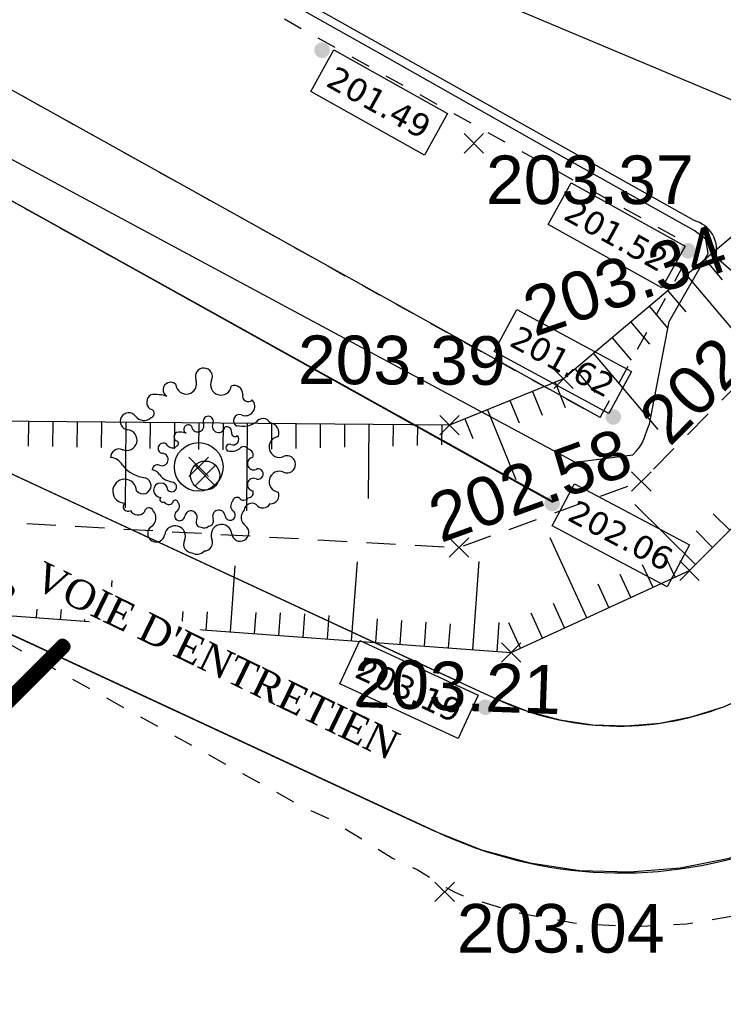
# Model space of a CAD drawing. Extents: x 1616800 to 1632437, y 2248456 to 2251974.
# Tile 253 of 256: x 1618056 to 1618071, y 2251471 to 2251491. Entities that reach past the tile are written whole.
import ezdxf
from ezdxf.enums import TextEntityAlignment as Align

# ---------------------------------------------------------------- set-up
doc = ezdxf.new("R2010")
doc.units = 0
doc.header["$LTSCALE"] = 2
doc.header["$PDMODE"] = 3
doc.header["$PDSIZE"] = 0.2
for name, pattern in [('CONTINU', [0]), ('FOSSE', [0.5, 0.3, -0.2]), ('Grille', [0.4, 0.2, -0.2])]:
    doc.linetypes.add(name, pattern=pattern)
doc.layers.get('0').update_dxf_attribs({"linetype": 'CONTINUOUS'})
for name, color, linetype in [('0000-VALORIS-NOUE DERIV BASSIN', 7, 'CONTINUOUS'), ('0000-VALORIS-NOUE DERIV BASSIN EAU MAX RETENTION', 140, 'CONTINUOUS'), ('0000-VALORIS-NOUE DERIV BASSIN TEXTE ET COTES', 1, 'CONTINUOUS'), ('X-PTS TOPO-TEXTE TOPOALT', 8, 'CONTINUOUS'), ('X-PTS TOPO-TOPOPOINT', 8, 'CONTINUOUS'), ('Y-FDP TOPO-TOP_AXE_FOSSE', 8, 'CONTINUOUS'), ('Y-FDP TOPO-TOP_BARBULE', 8, 'CONTINUOUS'), ('Y-FDP TOPO-TOP_TALUS', 8, 'CONTINUOUS'), ('Y-FDP TOPO-TOP_VEGETATION_symb', 8, 'CONTINUOUS'), ('Y-RESEAU EXISTANT FDP-TOP_VANNE_SYMB', 36, 'CONTINUOUS')]:
    doc.layers.add(name, color=color, linetype=linetype)
doc.styles.add('Côte Assainissement', font='verdana.ttf')
doc.styles.add('PAPYRUSJR', font='isocpeur.ttf')
doc.styles.get("Standard").update_dxf_attribs({"font": 'arial.ttf'})
doc.styles.add('TIME', font='times.ttf')
doc.linetypes.add('EAUX_USÉES', pattern='A,20,-1,["EU",Standard,S=1,R=0,X=0,Y=-0.5],-2.5', length=23.5)

# ---------------------------------------------------------------- blocks, each defined once
blk = doc.blocks.new('TCPOINT')
at = {"color": 0}
blk.add_point((0, 0), dxfattribs=at)
at = {"layer": 'X-PTS TOPO-TEXTE TOPOALT'}
blk.add_attdef('ALT', text='', height=0.75, dxfattribs=at).set_placement((0.25, -0.25), align=Align.TOP_LEFT)
blk = doc.blocks.new('TCPOINT_2')
at = {"color": 0}
blk.add_point((0, 0), dxfattribs=at)
at = {"layer": 'X-PTS TOPO-TEXTE TOPOALT'}
blk.add_attdef('ALT', (0.25, 0.25), '', height=0.75, dxfattribs=at)
blk = doc.blocks.new('Arbre composé')
for centre, major_axis, start_param, end_param in [((0.053, 0.929), (-0.0621, 0.0621), -0.814049, 1.170078), ((0.053, 0.929), (0.0621, 0.0621), 5.055805, 7.039932), ((-0.29, 0.794), (0.0543, 0.0543), 6.27112, 9.712496), ((-0.128, 0.856), (0.0756, 0.0756), 2.437811, 4.160139), ((-0.128, 0.856), (-0.0756, 0.0756), 2.589343, 4.311671), ((0.229, 0.846), (-0.0756, 0.0756), 0.343416, 2.065744), ((0.229, 0.846), (0.0756, 0.0756), 3.63654, 5.358868), ((0.366, 0.751), (0.0611, 0.0611), 5.442007, 7.443818), ((-0.447, 0.666), (-0.0621, 0.0621), -0.261799, 1.722328), ((-0.44, 0.401), (-0.243, 0.243), -1.12231, -0.636034), ((0.509, 0.73), (0.0414, 0.0414), 2.084224, 4.724816), ((0.479, 0.624), (-0.0687, 0.0687), 1.943234, 4.662706), ((-0.72, 0.469), (-0.0621, 0.0621), 0.261799, 2.245927), ((-0.72, 0.469), (-0.0621, 0.0621), 4.560857, 6.544985), ((-0.563, 0.585), (-0.0756, 0.0756), 1.419265, 3.141593), ((-0.5, 0.551), (-0.031, 0.031), 2.648002, 5.490599), ((0.419, 0.476), (-0.0439, 0.0439), -1.123056, 1.960793), ((0.455, 0.647), (0.162, 0.162), 3.648866, 4.555851), ((0.66, 0.41), (0.0621, 0.0621), 6.021386, 8.005513), ((0.721, 0.35), (-0.0738, 0.0738), 3.545603, 5.353199), ((-0.741, 0.276), (0.0756, 0.0756), 5.235988, 6.958316), ((0.83, 0.205), (-0.0756, 0.0756), -0.67513, 1.047198), ((-0.741, 0.276), (-0.0756, 0.0756), 1.942863, 3.665191), ((0, 0), (0.177, 0.177), 5.497787, 11.780972), ((-0.819, 0.097), (0.0621, 0.0621), 0.372067, 2.356194), ((0.83, 0.205), (0.0756, 0.0756), 2.617994, 4.340322), ((0.908, 0.027), (0.0621, 0.0621), 5.497787, 7.481914), ((-0.924, -0.062), (-0.114, 0.114), 4.443451, 5.394658), ((-0.504, 0.247), (-0.256, 0.256), 1.472466, 2.237887), ((0.908, 0.027), (-0.0621, 0.0621), 1.942863, 3.926991), ((0.83, -0.152), (-0.0756, 0.0756), -1.198729, 0.523599), ((-0.761, -0.25), (-0.0867, 0.0867), 3.947739, 8.650944), ((-0.574, -0.193), (0.0595, 0.0595), 3.060826, 6.736019), ((0.83, -0.152), (0.0756, 0.0756), 2.094395, 3.816723), ((0.739, -0.292), (0.0611, 0.0611), 3.899862, 5.901673), ((-0.729, -0.409), (-0.0339, 0.0339), -0.091877, 2.941892), ((0.547, -0.454), (-0.0565, 0.0565), -1.34685, 0.669035), ((0.66, -0.334), (-0.0621, 0.0621), 1.419265, 3.403392), ((-0.625, -0.407), (-0.0621, 0.0621), 1.280346, 3.264473), ((-0.512, -0.463), (0.031, 0.031), 5.760943, 8.603541), ((-0.547, -0.525), (0.0756, 0.0756), 4.532206, 6.254534), ((0.543, -0.52), (-0.0756, 0.0756), 0, 1.722328), ((-0.244, -0.712), (0.0756, 0.0756), 0.494947, 2.217275), ((0.234, -0.699), (-0.0756, 0.0756), -0.523599, 1.198729), ((0.234, -0.699), (0.0756, 0.0756), 5.608055, 7.330383), ((0.428, -0.677), (-0.0621, 0.0621), 2.879793, 4.863921), ((-0.437, -0.685), (0.0621, 0.0621), 1.390613, 3.374741), ((-0.437, -0.685), (0.0621, 0.0621), 3.374741, 5.358868), ((-0.244, -0.712), (-0.0756, 0.0756), 3.485009, 5.207336), ((0.428, -0.677), (-0.0621, 0.0621), 0.895666, 2.879793), ((-0.068, -0.795), (0.0621, 0.0621), 1.914212, 3.89834), ((0.056, -0.777), (-0.0621, 0.0621), 2.356194, 4.340322), ((-0.018, -0.801), (0.069, 0.069), 3.361879, 4.78249)]:
    blk.add_ellipse(centre, major_axis=major_axis, ratio=1, start_param=start_param, end_param=end_param)
blk = doc.blocks.new('TCPOINT_C')
at = {"color": 0}
blk.add_point((0, 0), dxfattribs=at)
at = {"layer": 'X-PTS TOPO-TEXTE TOPOALT'}
blk.add_attdef('ALT', text='', height=0.75, dxfattribs=at).set_placement((0.5, 0.09), align=Align.MIDDLE_LEFT)
blk = doc.blocks.new('ETIQEP')
at = {"color": 0, "ltscale": 0.02, "insert": (-0.9814, 5.2786), "char_height": 1, "width": 2.025727, "attachment_point": 1, "style": 'PAPYRUSJR'}
blk.add_mtext('\\pi0.36286;EU \\P\\pi-0.63714;EXIST', dxfattribs=at)
at = {"color": 0, "ltscale": 0.02, "style": 'PAPYRUSJR'}
for tag, p in [('TAMP', (0, 1.2311)), ('FE', (0, -0.0264))]:
    blk.add_attdef(tag, text='', height=0.6, dxfattribs=at).set_placement(p, align=Align.MIDDLE_CENTER)
at = {"color": 0, "linetype": 'CONTINU', "style": 'PAPYRUSJR'}
blk.add_attdef('PROF', text='', height=0.6, dxfattribs=at).set_placement((0, -1.1562), align=Align.MIDDLE_CENTER)
blk = doc.blocks.new('*U333')
h = blk.add_hatch(color=256)
edge = h.paths.add_edge_path()
edge.add_arc((0, 0), 0.2, 0, 360)
at = {"linetype": 'Continuous'}
blk.add_lwpolyline([(-3.597, 0.675), (-3.002, 1.746), (-0.075, 0.118), (-0.67, -0.953)], close=True, dxfattribs=at)
at = {"style": 'Côte Assainissement'}
blk.add_attdef('NIVELLEMENT', text='', height=0.6, rotation=330.9166, dxfattribs=at).set_placement((-1.836, 0.396), align=Align.MIDDLE)
blk = doc.blocks.new('*U335')
h = blk.add_hatch(color=256)
edge = h.paths.add_edge_path()
edge.add_arc((0, 0), 0.2, 0, 360)
at = {"linetype": 'Continuous'}
blk.add_lwpolyline([(-0.293, -1.058), (0.305, 0.011), (3.227, -1.626), (2.629, -2.695)], close=True, dxfattribs=at)
at = {"style": 'Côte Assainissement'}
blk.add_attdef('NIVELLEMENT', text='', height=0.6, rotation=330.7512, dxfattribs=at).set_placement((1.467, -1.342), align=Align.MIDDLE)
blk = doc.blocks.new('*U336')
h = blk.add_hatch(color=256)
edge = h.paths.add_edge_path()
edge.add_arc((0, 0), 0.2, 0, 360)
at = {"linetype": 'Continuous'}
blk.add_lwpolyline([(-3.064, 1.686), (-2.48, 2.763), (0.465, 1.166), (-0.119, 0.089)], close=True, dxfattribs=at)
at = {"style": 'Côte Assainissement'}
blk.add_attdef('NIVELLEMENT', text='', height=0.6, rotation=331.53, dxfattribs=at).set_placement((-1.3, 1.426), align=Align.MIDDLE)
blk = doc.blocks.new('*U337')
h = blk.add_hatch(color=256)
edge = h.paths.add_edge_path()
edge.add_arc((0, 0), 0.2, 0, 360)
at = {"linetype": 'Continuous'}
blk.add_lwpolyline([(0, -0.575), (0.574, 0.507), (3.533, -1.062), (2.959, -2.144)], close=True, dxfattribs=at)
at = {"style": 'Côte Assainissement'}
blk.add_attdef('NIVELLEMENT', text='', height=0.6, rotation=332.0547, dxfattribs=at).set_placement((1.766, -0.819), align=Align.MIDDLE)
blk = doc.blocks.new('*U224')
h = blk.add_hatch(color=256)
edge = h.paths.add_edge_path()
edge.add_arc((0, 0), 0.2, 0, 360)
at = {"linetype": 'Continuous'}
blk.add_lwpolyline([(-3.741, 0.603), (-3.227, 1.716), (-0.186, 0.312), (-0.7, -0.8)], close=True, dxfattribs=at)
at = {"style": 'Côte Assainissement'}
blk.add_attdef('NIVELLEMENT', text='', height=0.6, rotation=335.2247, dxfattribs=at).set_placement((-1.963, 0.458), align=Align.MIDDLE)

msp = doc.modelspace()

# ---------------------------------------------------------------- linework, layer by layer
at = {"layer": '0000-VALORIS-NOUE DERIV BASSIN', "linetype": 'Grille', "flags": 128}
msp.add_lwpolyline([(1618067.325, 2251480.8664), (1618052.9075, 2251488.8764), (1618048.7578, 2251490.3835), (1618047.8333, 2251490.7193), (1618046.9088, 2251491.055), (1618045.9844, 2251491.3908), (1618045.0599, 2251491.7266), (1618044.1354, 2251492.0623), (1618043.2109, 2251492.3981), (1618042.2865, 2251492.7339), (1618041.362, 2251493.0696), (1618040.4375, 2251493.4054), (1618039.513, 2251493.7412), (1618038.7518, 2251494.0462), (1618038.0761, 2251494.3273), (1618037.6541, 2251494.5347), (1618037.2761, 2251494.727), (1618036.7138, 2251494.9737), (1618036.0353, 2251495.2559), (1618035.3873, 2251495.5791), (1618034.7393, 2251495.9024), (1618034.0913, 2251496.2256), (1618033.1882, 2251496.6002), (1618032.2851, 2251496.9749), (1618031.382, 2251497.3495), (1618030.4789, 2251497.7241), (1618029.4748, 2251497.9129), (1618028.4706, 2251498.1017), (1618027.4665, 2251498.2905), (1618026.4623, 2251498.4793), (1618025.4582, 2251498.6681), (1618024.454, 2251498.8569), (1618023.461, 2251499.0406), (1618022.572, 2251499.4173), (1618021.683, 2251499.794), (1618020.794, 2251500.1708), (1618019.9049, 2251500.5475), (1618019.1017, 2251500.9201), (1618018.2986, 2251501.2928), (1618017.4954, 2251501.6654), (1618016.6922, 2251502.038), (1618015.889, 2251502.4107), (1618015.0858, 2251502.7833), (1618014.3388, 2251503.1084), (1618013.5919, 2251503.4334), (1618012.845, 2251503.7585), (1618012.098, 2251504.0836), (1618011.3511, 2251504.4087), (1618010.6992, 2251504.6926), (1618010.0472, 2251504.9765), (1618009.3953, 2251505.2604), (1618008.494, 2251505.7275), (1618007.5928, 2251506.1946), (1618006.6917, 2251506.6617), (1618005.7907, 2251507.1286), (1618005.0033, 2251507.5363), (1618004.2158, 2251507.944), (1618003.4284, 2251508.3517), (1618002.6411, 2251508.7593), (1618001.8537, 2251509.1669), (1618001.0665, 2251509.5745), (1618000.5264, 2251509.9953), (1617999.9616, 2251510.3649), (1617999.3967, 2251510.7345), (1617998.6597, 2251511.192), (1617997.9164, 2251511.6368), (1617997.1677, 2251512.0703), (1617996.5614, 2251512.3691), (1617995.9551, 2251512.668), (1617995.3488, 2251512.9668), (1617994.7355, 2251513.2504), (1617994.1188, 2251513.5271), (1617993.5022, 2251513.8038), (1617992.7865, 2251514.1295), (1617992.0708, 2251514.4552), (1617991.9143, 2251514.5198), (1617991.0747, 2251514.8938), (1617990.235, 2251515.2677), (1617989.3954, 2251515.6416), (1617988.5558, 2251516.0156), (1617987.7162, 2251516.3895), (1617986.8766, 2251516.7634), (1617986.6939, 2251516.8448), (1617985.7948, 2251517.2452), (1617984.8958, 2251517.6456), (1617983.9968, 2251518.046), (1617983.0978, 2251518.4464), (1617982.1988, 2251518.8468), (1617981.2998, 2251519.2471), (1617980.4007, 2251519.6475), (1617979.5017, 2251520.0479), (1617978.7111, 2251520.4), (1617977.9205, 2251520.7521), (1617977.1299, 2251521.1042), (1617976.3393, 2251521.4564), (1617975.5487, 2251521.8085), (1617974.7581, 2251522.1606), (1617974.6342, 2251522.1883), (1617973.7307, 2251522.5926), (1617972.8271, 2251522.9968), (1617971.9235, 2251523.401), (1617971.02, 2251523.8052), (1617970.1164, 2251524.2095), (1617969.2128, 2251524.6137), (1617968.3093, 2251525.0179), (1617967.4057, 2251525.4221), (1617966.5021, 2251525.8264), (1617965.5986, 2251526.2306), (1617964.695, 2251526.6348), (1617963.7914, 2251527.039), (1617962.0502, 2251527.8467), (1617959.9948, 2251528.8323), (1617958.5178, 2251529.5769), (1617957.7381, 2251529.9935), (1617956.9785, 2251530.4413), (1617956.2188, 2251530.889), (1617955.393, 2251531.4146), (1617954.5691, 2251531.9431), (1617953.7451, 2251532.4715), (1617952.9149, 2251533.004), (1617952.0847, 2251533.5366), (1617951.2545, 2251534.0691), (1617950.4243, 2251534.6016), (1617949.5941, 2251535.1341), (1617948.7638, 2251535.6666), (1617947.9336, 2251536.1991), (1617947.1034, 2251536.7317), (1617946.2732, 2251537.2642), (1617945.7809, 2251537.5889), (1617945.1109, 2251538.0168), (1617944.4409, 2251538.4447), (1617943.9148, 2251539.0353), (1617943.3887, 2251539.6258), (1617942.8626, 2251540.2164), (1617942.1922, 2251540.9679), (1617941.5218, 2251541.7195), (1617940.8514, 2251542.471), (1617940.181, 2251543.2226), (1617939.5752, 2251543.9017), (1617938.9693, 2251544.5808), (1617938.3635, 2251545.2599), (1617937.7808, 2251545.9299), (1617937.1354, 2251546.4996), (1617936.4184, 2251546.9551), (1617935.7014, 2251547.4105), (1617934.9844, 2251547.8659), (1617934.2674, 2251548.3213), (1617933.5529, 2251548.7776), (1617932.8385, 2251549.234), (1617932.124, 2251549.6903), (1617931.6221, 2251550.0222), (1617931.0177, 2251550.4113), (1617930.4132, 2251550.8004), (1617929.8087, 2251551.1895), (1617928.98, 2251551.6661), (1617928.1513, 2251552.1427), (1617927.3225, 2251552.6194), (1617926.7064, 2251552.9737), (1617926.0902, 2251553.3281), (1617925.474, 2251553.6825), (1617924.6071, 2251554.1811), (1617923.7401, 2251554.6798), (1617922.8732, 2251555.1784), (1617922.0063, 2251555.677), (1617921.1394, 2251556.1757), (1617920.3607, 2251556.6238), (1617919.5821, 2251557.072), (1617918.8034, 2251557.5202), (1617918.0247, 2251557.9684), (1617917.2461, 2251558.4166), (1617916.4674, 2251558.8647), (1617915.7387, 2251559.2833), (1617914.9078, 2251559.7614), (1617914.0769, 2251560.2395), (1617913.246, 2251560.7177), (1617912.4152, 2251561.1958), (1617911.5843, 2251561.6739), (1617910.8968, 2251562.0696), (1617910.7234, 2251562.1693), (1617910.036, 2251562.5649), (1617909.288, 2251562.9954), (1617908.54, 2251563.4258), (1617907.792, 2251563.8563), (1617907.044, 2251564.2867), (1617906.296, 2251564.7171), (1617905.3704, 2251565.0014), (1617904.4106, 2251565.2354), (1617903.4465, 2251565.4703), (1617902.5146, 2251565.6976), (1617901.5792, 2251565.9256), (1617900.6401, 2251566.1544), (1617899.6974, 2251566.3839), (1617898.8465, 2251566.5986), (1617897.9955, 2251566.8132), (1617897.1446, 2251567.0279), (1617896.2937, 2251567.2426), (1617895.481, 2251567.6639), (1617894.6891, 2251568.1175), (1617893.8972, 2251568.571), (1617893.1053, 2251569.0245), (1617892.3134, 2251569.478), (1617891.5215, 2251569.9315), (1617890.7297, 2251570.385), (1617889.918, 2251570.8502), (1617889.1063, 2251571.3153), (1617888.2947, 2251571.7804), (1617887.483, 2251572.2455), (1617886.9797, 2251572.5326), (1617886.1502, 2251573.01), (1617885.3208, 2251573.4873), (1617884.4914, 2251573.9647), (1617883.6619, 2251574.442), (1617882.8325, 2251574.9194), (1617882.0031, 2251575.3968), (1617881.1736, 2251575.8741), (1617880.3442, 2251576.3515), (1617879.5148, 2251576.8288), (1617878.6853, 2251577.3062), (1617877.8559, 2251577.7836), (1617877.0265, 2251578.2609), (1617876.197, 2251578.7383), (1617875.3676, 2251579.2156), (1617874.5382, 2251579.693), (1617873.7087, 2251580.1704), (1617872.8683, 2251580.6578), (1617872.6989, 2251580.7443), (1617871.8583, 2251581.2319), (1617871.0177, 2251581.7194), (1617870.1771, 2251582.207), (1617869.3365, 2251582.6945), (1617868.496, 2251583.182), (1617867.6554, 2251583.6696), (1617866.8148, 2251584.1571), (1617865.9742, 2251584.6446), (1617865.1336, 2251585.1322), (1617864.3064, 2251585.9032), (1617863.5131, 2251586.7255), (1617862.7236, 2251587.5431), (1617861.9378, 2251588.3561), (1617861.1557, 2251589.1646), (1617860.3771, 2251589.9686), (1617859.655, 2251590.7252), (1617858.9365, 2251591.4769), (1617858.2214, 2251592.2239), (1617857.3969, 2251592.7985), (1617856.5809, 2251593.2674), (1617855.7649, 2251593.7363), (1617854.9489, 2251594.2052), (1617854.1329, 2251594.6741), (1617853.3169, 2251595.143), (1617852.501, 2251595.6119), (1617851.685, 2251596.0808), (1617850.869, 2251596.5497), (1617850.053, 2251597.0186), (1617849.237, 2251597.4875), (1617848.421, 2251597.9564), (1617847.6051, 2251598.4253), (1617846.7891, 2251598.8942), (1617845.9731, 2251599.3631), (1617845.1571, 2251599.832), (1617845.1219, 2251599.8435), (1617844.2588, 2251600.3405), (1617843.3958, 2251600.8375), (1617842.5328, 2251601.3345), (1617841.6698, 2251601.8315), (1617840.8068, 2251602.3286), (1617839.9824, 2251602.8033), (1617839.158, 2251603.2781), (1617838.3337, 2251603.7528), (1617837.5093, 2251604.2276), (1617836.6849, 2251604.7023), (1617835.8605, 2251605.1771), (1617835.0362, 2251605.6519), (1617834.2228, 2251606.1203), (1617833.4094, 2251606.5887), (1617832.596, 2251607.0571), (1617831.7826, 2251607.5256), (1617830.9692, 2251607.994), (1617830.1558, 2251608.4624), (1617829.3424, 2251608.9309), (1617829.1691, 2251609.0307), (1617828.5032, 2251609.4142), (1617827.8372, 2251609.7977), (1617827.1713, 2251610.1812), (1617826.5053, 2251610.5648), (1617825.6552, 2251610.84), (1617824.7756, 2251611.0641), (1617823.896, 2251611.2882), (1617823.0164, 2251611.5123), (1617822.1741, 2251611.727), (1617821.3819, 2251611.9318), (1617820.5404, 2251612.1463), (1617819.6988, 2251612.3608), (1617818.8573, 2251612.5753), (1617818.0237, 2251612.7878), (1617817.1901, 2251613.0002), (1617816.3565, 2251613.2126), (1617815.475, 2251613.6761), (1617814.6126, 2251614.1728), (1617813.7501, 2251614.6694), (1617812.8877, 2251615.1661), (1617812.0252, 2251615.6628), (1617811.1628, 2251616.1595), (1617810.3003, 2251616.6562), (1617809.4379, 2251617.1528), (1617808.5754, 2251617.6495), (1617807.713, 2251618.1462), (1617806.8505, 2251618.6429), (1617806.1631, 2251619.0382), (1617805.4757, 2251619.4336), (1617804.7394, 2251619.8581), (1617804.0468, 2251620.2573), (1617803.3543, 2251620.6565), (1617802.6617, 2251621.0557), (1617801.9089, 2251621.4833), (1617801.1469, 2251621.895), (1617800.3678, 2251622.2769), (1617799.5886, 2251622.6588), (1617798.9214, 2251622.9519), (1617798.247, 2251623.2327), (1617797.5727, 2251623.5135), (1617796.9363, 2251623.7642), (1617796.293, 2251624.0028), (1617795.6497, 2251624.2415), (1617794.945, 2251624.4683), (1617794.2333, 2251624.6831), (1617793.5221, 2251624.8987), (1617792.5479, 2251625.1517), (1617791.5737, 2251625.4047), (1617790.5995, 2251625.6578), (1617789.9447, 2251625.8549), (1617789.3387, 2251626.0426), (1617788.7369, 2251626.2287), (1617788.1389, 2251626.4132), (1617787.544, 2251626.5961), (1617786.946, 2251626.7885), (1617786.0843, 2251627.0302), (1617785.1235, 2251627.2908), (1617784.1628, 2251627.5513), (1617783.202, 2251627.8118), (1617782.2413, 2251628.0724), (1617781.2765, 2251628.316), (1617780.3116, 2251628.5596), (1617779.3468, 2251628.8033), (1617778.382, 2251629.0469), (1617777.4172, 2251629.2905), (1617776.6071, 2251629.4426), (1617775.7971, 2251629.5948), (1617774.9871, 2251629.7469), (1617774.2771, 2251629.8901), (1617773.5688, 2251630.0371), (1617772.8604, 2251630.1841), (1617772.1605, 2251630.3539), (1617771.464, 2251630.5317), (1617770.7674, 2251630.7094), (1617769.9523, 2251630.9382), (1617769.1434, 2251631.1813), (1617768.3344, 2251631.4244), (1617767.7001, 2251631.6433), (1617767.0679, 2251631.867), (1617766.4358, 2251632.0907), (1617765.5182, 2251632.4316), (1617764.6022, 2251632.7762), (1617763.6863, 2251633.1208), (1617762.7586, 2251633.4945), (1617761.8309, 2251633.8682), (1617760.9033, 2251634.2419), (1617759.9756, 2251634.6156), (1617759.048, 2251634.9893), (1617758.2268, 2251635.3787), (1617757.4056, 2251635.7681), (1617756.5845, 2251636.1574), (1617755.7987, 2251636.5324), (1617755.0682, 2251636.8849), (1617754.3374, 2251637.2374), (1617753.6062, 2251637.59), (1617752.8992, 2251637.9268), (1617752.1918, 2251638.2637), (1617752.0302, 2251638.3405), (1617751.3221, 2251638.6769), (1617750.6135, 2251639.0135), (1617749.7714, 2251639.4162), (1617748.8791, 2251639.8397), (1617747.9871, 2251640.2631), (1617747.0952, 2251640.6864), (1617746.2035, 2251641.1096), (1617745.312, 2251641.5327), (1617744.4207, 2251641.9558), (1617743.5296, 2251642.3788), (1617742.6387, 2251642.8016), (1617741.748, 2251643.2244), (1617740.8574, 2251643.6471), (1617739.9671, 2251644.0698), (1617739.0742, 2251644.4923), (1617738.1815, 2251644.9148), (1617737.2889, 2251645.3372), (1617736.3965, 2251645.7596), (1617735.5041, 2251646.1818), (1617734.612, 2251646.604), (1617733.7199, 2251647.0262), (1617732.828, 2251647.4482), (1617731.9362, 2251647.8702), (1617731.0316, 2251648.2984), (1617730.1269, 2251648.7265), (1617729.2223, 2251649.1547), (1617728.3177, 2251649.5829), (1617727.413, 2251650.011), (1617726.5084, 2251650.4392), (1617725.6038, 2251650.8674), (1617724.6991, 2251651.2956), (1617723.7945, 2251651.7237), (1617722.8899, 2251652.1519), (1617721.9852, 2251652.5801), (1617721.0806, 2251653.0083), (1617720.176, 2251653.4364), (1617719.2714, 2251653.8646), (1617718.3667, 2251654.2928), (1617717.4621, 2251654.721), (1617716.5575, 2251655.1491), (1617715.6528, 2251655.5773), (1617714.7482, 2251656.0055), (1617713.8436, 2251656.4337), (1617712.9866, 2251656.8235), (1617712.1296, 2251657.2132), (1617711.2727, 2251657.603), (1617711.3299, 2251657.6143), (1617710.56, 2251657.9805), (1617709.7902, 2251658.3467), (1617709.0203, 2251658.7129), (1617708.1312, 2251659.0937), (1617707.2421, 2251659.4745), (1617706.3529, 2251659.8554), (1617705.4638, 2251660.2362), (1617704.5746, 2251660.6168), (1617703.6368, 2251660.9487), (1617702.1317, 2251661.5619), (1617699.5921, 2251662.8265), (1617697.2881, 2251664.1125), (1617695.854, 2251664.9971), (1617695.044, 2251665.4553), (1617694.3999, 2251665.8862), (1617693.7592, 2251666.3219), (1617693.1185, 2251666.7577), (1617692.4778, 2251667.1935), (1617691.6392, 2251667.7661), (1617690.8006, 2251668.3388), (1617689.962, 2251668.9115), (1617689.1232, 2251669.4843), (1617688.2844, 2251670.0571), (1617687.4456, 2251670.6298), (1617686.6066, 2251671.2027), (1617685.9253, 2251671.6659), (1617685.2437, 2251672.1292), (1617684.5618, 2251672.5926), (1617683.8797, 2251673.0561), (1617683.7144, 2251673.1689), (1617682.9033, 2251673.7223), (1617682.0922, 2251674.2757), (1617681.2811, 2251674.8292), (1617680.8062, 2251675.6639), (1617680.4699, 2251676.6838), (1617680.1336, 2251677.7038), (1617679.7973, 2251678.7237), (1617679.2244, 2251679.3915), (1617678.5081, 2251679.8679), (1617677.7918, 2251680.3443), (1617677.0755, 2251680.8206), (1617676.4641, 2251681.22), (1617675.8527, 2251681.6193), (1617675.2412, 2251682.0186), (1617674.486, 2251682.5033), (1617673.7307, 2251682.988), (1617672.9754, 2251683.4727), (1617672.2202, 2251683.9574), (1617671.4649, 2251684.4421), (1617670.9331, 2251684.9556), (1617670.4013, 2251685.4691), (1617670.0454, 2251685.8637), (1617669.2744, 2251686.4052), (1617668.5021, 2251686.9449), (1617667.7165, 2251687.4664), (1617667.136, 2251687.84), (1617666.5483, 2251688.2036), (1617665.9504, 2251688.5534), (1617665.1968, 2251689.0339), (1617664.4432, 2251689.5144), (1617663.6895, 2251689.995), (1617662.9359, 2251690.4755), (1617662.1823, 2251690.956), (1617661.4287, 2251691.4366), (1617660.6751, 2251691.9171), (1617659.7849, 2251692.4663), (1617658.8938, 2251693.0159), (1617658.0017, 2251693.566), (1617657.1056, 2251694.1125), (1617655.9132, 2251694.2801), (1617654.7135, 2251694.45), (1617653.4582, 2251694.5988), (1617652.1922, 2251694.7509), (1617650.9154, 2251694.9063), (1617649.6275, 2251695.0652), (1617648.3286, 2251695.2275), (1617647.4578, 2251695.345), (1617646.5869, 2251695.4625), (1617645.716, 2251695.58), (1617645.0371, 2251696.2372), (1617644.3583, 2251696.8945), (1617643.6794, 2251697.5518), (1617643.0006, 2251698.209), (1617642.3217, 2251698.8663), (1617641.6429, 2251699.5236), (1617640.9194, 2251700.1284), (1617640.1507, 2251700.6801), (1617639.3896, 2251701.2206), (1617638.6285, 2251701.7612), (1617637.8674, 2251702.3018), (1617637.1063, 2251702.8424), (1617636.3452, 2251703.383), (1617635.5841, 2251703.9235), (1617634.9911, 2251704.3508), (1617634.3987, 2251704.7772), (1617633.8068, 2251705.203), (1617633.2155, 2251705.6281), (1617632.6273, 2251706.0523), (1617632.0394, 2251706.476), (1617631.4515, 2251706.8993), (1617630.8637, 2251707.3223), (1617630.0849, 2251707.8801), (1617629.3041, 2251708.4394), (1617628.5233, 2251708.9987), (1617627.7424, 2251709.558), (1617626.9616, 2251710.1173), (1617626.1808, 2251710.6766), (1617625.3999, 2251711.2358), (1617624.6234, 2251711.791), (1617623.8468, 2251712.3462), (1617623.0702, 2251712.9014), (1617622.2935, 2251713.4566), (1617621.5169, 2251714.0118), (1617620.7403, 2251714.567), (1617619.9637, 2251715.1222), (1617619.187, 2251715.6774), (1617618.4104, 2251716.2326), (1617617.6337, 2251716.7879), (1617616.8571, 2251717.3431), (1617616.0804, 2251717.8983), (1617615.3038, 2251718.4535), (1617614.5271, 2251719.0088), (1617613.7504, 2251719.564), (1617612.9737, 2251720.1192), (1617612.135, 2251720.7174), (1617611.2962, 2251721.3157), (1617610.4574, 2251721.9139), (1617609.6184, 2251722.5122), (1617608.7794, 2251723.1106), (1617608.0056, 2251723.6632), (1617607.2318, 2251724.2158), (1617606.4579, 2251724.7684), (1617605.6841, 2251725.3209), (1617604.9103, 2251725.8735), (1617604.1364, 2251726.4261), (1617603.3626, 2251726.9787), (1617602.5888, 2251727.5313), (1617601.8149, 2251728.0839), (1617601.0411, 2251728.6364), (1617600.2673, 2251729.189), (1617599.4934, 2251729.7416), (1617598.7196, 2251730.2942), (1617597.9458, 2251730.8468), (1617597.1719, 2251731.3994), (1617596.3981, 2251731.9519), (1617595.6243, 2251732.5045, -0.3118013), (1617592.9384, 2251738.8985), (1617595.0524, 2251748.6756), (1617595.0696, 2251750.3946)], format="xyb", dxfattribs=at)
for points in [[(1618069.8428, 2251486.3115), (1618055.0566, 2251494.549), (1618053.4433, 2251495.4477), (1618051.83, 2251496.3465), (1618050.2167, 2251497.2452), (1618048.6035, 2251498.144), (1618046.9902, 2251499.0427), (1618045.3769, 2251499.9415), (1618043.7637, 2251500.8403), (1618042.1504, 2251501.739), (1618041.0487, 2251502.3114), (1618039.6669, 2251502.9626), (1618038.6849, 2251503.4253), (1618037.703, 2251503.8881), (1618035.9357, 2251504.7208), (1618034.1684, 2251505.5536), (1618032.5539, 2251506.3144), (1618030.9318, 2251507.0788), (1618029.3097, 2251507.8432), (1618027.6906, 2251508.606), (1618026.0542, 2251509.3754), (1618024.4178, 2251510.1449), (1618022.78, 2251510.915), (1618021.1423, 2251511.6851), (1618019.611, 2251512.4051), (1618018.3533, 2251512.9965), (1618017.1396, 2251513.5672), (1618015.9259, 2251514.1379), (1618014.6941, 2251514.7171), (1618013.2568, 2251515.393), (1618011.8194, 2251516.0689), (1618010.382, 2251516.7448), (1618008.8057, 2251517.5089), (1618007.2294, 2251518.2729), (1618005.6531, 2251519.037), (1618004.7494, 2251519.475), (1618003.8458, 2251519.913), (1618002.6815, 2251520.4774), (1618001.5173, 2251521.0417), (1618000.6045, 2251521.4841)], [(1617999.1635, 2251517.7375), (1618008.6585, 2251513.135), (1618026.2082, 2251504.8829), (1618039.7022, 2251498.5241), (1618053.0627, 2251491.0809), (1618068.2984, 2251482.5931), (1618070.2193, 2251486.1018)]]:
    msp.add_lwpolyline(points, dxfattribs=at)
at = {"layer": '0000-VALORIS-NOUE DERIV BASSIN', "flags": 128}
for points in [[(1618070.6785, 2251485.8968, 0.41609), (1618070.2318, 2251486.645), (1618060.0812, 2251492.3505), (1618055.6406, 2251495.5973), (1618054.0273, 2251496.496), (1618052.414, 2251497.3948), (1618050.8008, 2251498.2935), (1618049.1875, 2251499.1923), (1618047.5742, 2251500.091), (1618045.9609, 2251500.9898), (1618044.3477, 2251501.8886), (1618042.7344, 2251502.7873)], [(1618065.3112, 2251477.202), (1618066.1635, 2251476.8062, 0.4251922), (1618074.2229, 2251479.926), (1618074.7028, 2251481.0693, 0.0561588), (1618075.0191, 2251482.0941), (1618070.6785, 2251485.8968)]]:
    msp.add_lwpolyline(points, format="xyb", dxfattribs=at)
msp.add_lwpolyline([(1618067.3338, 2251480.8616), (1618049.1006, 2251490.9988), (1618048.2523, 2251491.4714), (1618047.404, 2251491.9439), (1618046.5558, 2251492.4165), (1618045.7075, 2251492.8891), (1618044.8593, 2251493.3616), (1618044.011, 2251493.8342), (1618043.1627, 2251494.3068)], dxfattribs=at)
at = {"layer": '0000-VALORIS-NOUE DERIV BASSIN'}
for points in [[(1618060.5255, 2251493.5416, 202), (1618071.4934, 2251488.926, 202), (1618072.0973, 2251488.629, 202), (1618072.6653, 2251488.2684, 202), (1618073.1894, 2251487.8464, 202), (1618073.6629, 2251487.3684, 202), (1618073.9061, 2251487.0605, 202)], [(1618068.2984, 2251482.5931, 201.5566), (1618050.9222, 2251492.2734, 201.4804)], [(1618067.325, 2251480.8459, 202.0566), (1618049.9488, 2251490.5262, 201.9804)], [(1618066.1635, 2251476.8062, 203.1775), (1618066.8039, 2251476.5525, 203.1828), (1618067.4691, 2251476.3737, 203.1882), (1618068.1504, 2251476.2725, 203.1936), (1618068.8389, 2251476.2499, 203.1989), (1618069.5254, 2251476.3065, 203.2043), (1618070.2009, 2251476.4413, 203.2097), (1618070.8565, 2251476.6527, 203.215), (1618071.4835, 2251476.9378, 203.2204), (1618072.0737, 2251477.2929, 203.2258), (1618072.6194, 2251477.7134, 203.2311), (1618073.1132, 2251478.1935, 203.2365), (1618073.5488, 2251478.7272, 203.2419), (1618073.9203, 2251479.3072, 203.2473), (1618074.2229, 2251479.926, 203.2526), (1618074.7028, 2251481.0693, 203.273), (1618074.928, 2251481.7033, 203.2662), (1618075.0191, 2251482.0941, 203.2622)], [(1618064.9, 2251474.0853, 203.2375), (1618065.859, 2251473.6999, 203.2428), (1618066.8574, 2251473.4317, 203.2482), (1618067.8799, 2251473.2797, 203.2536), (1618068.9132, 2251473.2459, 203.2589), (1618069.9435, 2251473.3308, 203.2643), (1618070.9573, 2251473.5331, 203.2697), (1618071.9412, 2251473.8504, 203.275), (1618072.8823, 2251474.2783, 203.2804), (1618073.7681, 2251474.8113, 203.2858), (1618074.587, 2251475.4422, 203.2911), (1618075.3282, 2251476.1629, 203.2965), (1618075.9819, 2251476.9638, 203.3019), (1618076.5395, 2251477.8343, 203.3073), (1618076.9558, 2251478.6855, 203.3126), (1618077.5016, 2251479.9858, 203.333), (1618077.8113, 2251480.8579, 203.3262), (1618078.0407, 2251481.8413, 203.3194), (1618078.0517, 2251481.9353, 203.3182)]]:
    msp.add_polyline3d(points, dxfattribs=at)
at = {"layer": '0000-VALORIS-NOUE DERIV BASSIN EAU MAX RETENTION', "elevation": 201.8183, "flags": 128}
msp.add_lwpolyline([(1618050.2454, 2251491.1031), (1618052.1504, 2251490.0802), (1618052.2156, 2251490.0451), (1618059.087, 2251486.3538), (1618067.789, 2251481.6787), (1618068.9736, 2251481.8305), (1618069.0484, 2251481.9078), (1618069.1136, 2251481.9928), (1618069.1685, 2251482.0845), (1618069.2125, 2251482.1816), (1618069.2748, 2251482.3608), (1618069.3131, 2251482.4569), (1618069.7234, 2251484.571), (1618070.5192, 2251485.9669), (1618070.4764, 2251486.2622), (1618070.2367, 2251486.44), (1618067.1656, 2251488.1663), (1618063.8202, 2251490.054), (1618057.783, 2251493.4484)], dxfattribs=at)
msp.add_lwpolyline([(1618050.2454, 2251491.1031), (1618052.1504, 2251490.0802), (1618052.2156, 2251490.0451), (1618059.087, 2251486.3538), (1618067.789, 2251481.6787), (1618068.9736, 2251481.8305), (1618069.0484, 2251481.9078), (1618069.1136, 2251481.9928), (1618069.1685, 2251482.0845), (1618069.2125, 2251482.1816), (1618069.2748, 2251482.3608), (1618069.3131, 2251482.4569), (1618069.7234, 2251484.571), (1618070.5192, 2251485.9669), (1618070.4764, 2251486.2622), (1618070.2367, 2251486.44), (1618067.1656, 2251488.1663), (1618063.8202, 2251490.054), (1618057.783, 2251493.4484)], dxfattribs=at)
at = {"layer": 'Y-FDP TOPO-TOP_AXE_FOSSE', "linetype": 'FOSSE', "elevation": 201.34, "flags": 128}
msp.add_lwpolyline([(1618078.2546, 2251490.49), (1618069.1486, 2251481.28)], dxfattribs=at)
at = {"layer": 'Y-FDP TOPO-TOP_BARBULE'}
for p, q in [((1618070.4586, 2251485.8493), (1618070.8133, 2251485.4295)), ((1618070.0766, 2251485.5266), (1618071.2823, 2251484.0997)), ((1618069.6947, 2251485.2039), (1618070.0634, 2251484.7676)), ((1618069.3128, 2251484.8813), (1618069.6884, 2251484.4367)), ((1618068.9309, 2251484.5586), (1618069.3134, 2251484.1058)), ((1618068.5489, 2251484.2359), (1618068.9384, 2251483.7749)), ((1618068.167, 2251483.9132), (1618069.4885, 2251482.349)), ((1618067.7851, 2251483.5905), (1618068.1885, 2251483.113)), ((1618067.3725, 2251483.3184), (1618067.5823, 2251482.801)), ((1618066.9092, 2251483.1306), (1618067.1071, 2251482.6422)), ((1618066.4458, 2251482.9428), (1618066.632, 2251482.4835)), ((1618065.9824, 2251482.7549), (1618066.5638, 2251481.3208)), ((1618056.5445, 2251482.5127), (1618056.5402, 2251482.0083)), ((1618057.0445, 2251482.5084), (1618057.0401, 2251481.9984)), ((1618057.5445, 2251482.5041), (1618057.5401, 2251481.9885)), ((1618058.0445, 2251482.4998), (1618058.04, 2251481.9786)), ((1618058.5445, 2251482.4954), (1618058.5293, 2251480.7395)), ((1618059.0444, 2251482.4911), (1618059.0399, 2251481.9588)), ((1618059.5444, 2251482.4868), (1618059.5398, 2251481.9489)), ((1618060.0444, 2251482.4825), (1618060.0397, 2251481.939)), ((1618060.5444, 2251482.4782), (1618060.5397, 2251481.9291)), ((1618061.0444, 2251482.4739), (1618061.0288, 2251480.6722)), ((1618061.5444, 2251482.4696), (1618061.5398, 2251481.9457)), ((1618062.0443, 2251482.4652), (1618062.04, 2251481.9581)), ((1618062.5443, 2251482.4609), (1618062.5401, 2251481.9705)), ((1618063.0443, 2251482.4566), (1618063.0402, 2251481.9828)), ((1618063.5443, 2251482.4523), (1618063.5311, 2251480.9287)), ((1618064.0443, 2251482.448), (1618064.0405, 2251482.0076)), ((1618064.5442, 2251482.4437), (1618064.5406, 2251482.02)), ((1618065.519, 2251482.5671), (1618065.6817, 2251482.1659)), ((1618065.0442, 2251482.4394), (1618065.0407, 2251482.0323)), ((1618070.2617, 2251479.5686), (1618069.0166, 2251480.8092)), ((1618070.9676, 2251480.2769), (1618070.6278, 2251480.6155)), ((1618070.6146, 2251479.9227), (1618070.2752, 2251480.261)), ((1618068.0248, 2251478.4754), (1618067.2704, 2251480.12)), ((1618065.6827, 2251477.8198), (1618065.8158, 2251479.6316)), ((1618069.8427, 2251479.3093), (1618069.6329, 2251479.7666)), ((1618069.3882, 2251479.1008), (1618069.1743, 2251479.5671)), ((1618068.9337, 2251478.8923), (1618068.7157, 2251479.3677)), ((1618068.4793, 2251478.6839), (1618068.2571, 2251479.1682)), ((1618067.5703, 2251478.2669), (1618067.3399, 2251478.7693)), ((1618067.1159, 2251478.0584), (1618066.8813, 2251478.5699)), ((1618064.6854, 2251477.893), (1618064.7217, 2251478.3872)), ((1618065.1841, 2251477.8564), (1618065.2205, 2251478.3527)), ((1618066.1814, 2251477.7832), (1618066.2252, 2251478.3803)), ((1618066.6614, 2251477.85), (1618066.4227, 2251478.3704))]:
    msp.add_line(p, q, dxfattribs=at)

# ---------------------------------------------------------------- block references
at = {"layer": '0000-VALORIS-NOUE DERIV BASSIN TEXTE ET COTES', "xscale": 0.8, "yscale": 0.8, "zscale": 0.8}
for name, p, values in [('*U335', (1618062.5821, 2251490.1515, 201.4852), {'NIVELLEMENT': '201.49'}), ('*U333', (1618070.1067, 2251486.0247, 201.5175), {'NIVELLEMENT': '201.52'}), ('*U336', (1618068.5714, 2251482.6073, 201.6245), {'NIVELLEMENT': '201.62'}), ('*U337', (1618067.3141, 2251480.8262, 202.0627), {'NIVELLEMENT': '202.06'})]:
    msp.add_blockref(name, p, dxfattribs=at).add_auto_attribs(values)
at = {"layer": 'X-PTS TOPO-TOPOPOINT'}
ref = msp.add_blockref('TCPOINT', (1618065.7026, 2251488.236, 203.37), dxfattribs=at)
ref.add_attrib('ALT', '203.37', dxfattribs={"layer": 'X-PTS TOPO-TEXTE TOPOALT', "height": 1, "rotation": 0}).set_placement((1618065.9526, 2251487.986, 203.37), align=Align.TOP_LEFT)
ref = msp.add_blockref('TCPOINT', (1618067.5466, 2251483.389, 203.34), dxfattribs=dict(at, rotation=19.10737894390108))
ref.add_attrib('ALT', '203.34', dxfattribs={"layer": 'X-PTS TOPO-TEXTE TOPOALT', "height": 1, "rotation": 19.10738}).set_placement((1618066.624, 2251485.1963, 203.34), align=Align.TOP_LEFT)
ref = msp.add_blockref('TCPOINT_C', (1618069.1486, 2251481.28, 202.61), dxfattribs=dict(at, rotation=45.32532811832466))
ref.add_attrib('ALT', '202.61', dxfattribs={"layer": 'X-PTS TOPO-TEXTE TOPOALT', "height": 1, "rotation": 45.32533}).set_placement((1618069.3763, 2251482.3288, 202.61), align=Align.MIDDLE_LEFT)
ref = msp.add_blockref('TCPOINT', (1618065.2006, 2251482.438, 203.39), dxfattribs=dict(at, rotation=359.7296042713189))
ref.add_attrib('ALT', '203.39', dxfattribs={"layer": 'X-PTS TOPO-TEXTE TOPOALT', "height": 1, "rotation": 359.72961}).set_placement((1618062.0867, 2251484.2856, 203.39), align=Align.TOP_LEFT)
ref = msp.add_blockref('TCPOINT_2', (1618070.1386, 2251479.445, 203.29), dxfattribs=dict(at, rotation=45.10087332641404))
ref.add_attrib('ALT', '203.29', (1618071.5829, 2251479.1155, 203.29), dxfattribs={"layer": 'X-PTS TOPO-TEXTE TOPOALT', "height": 1, "rotation": 45.10087})
ref = msp.add_blockref('TCPOINT_C', (1618065.3976, 2251479.921, 202.58), dxfattribs=dict(at, rotation=19.91562300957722))
ref.add_attrib('ALT', '202.58', dxfattribs={"layer": 'X-PTS TOPO-TEXTE TOPOALT', "height": 1, "rotation": 19.91562}).set_placement((1618064.8503, 2251480.4803, 202.58), align=Align.MIDDLE_LEFT)
for p in [(1618060.0446, 2251481.579, 203.35), (1618060.1776, 2251481.4, 203.16)]:
    msp.add_blockref('TCPOINT', p, dxfattribs=at)
ref = msp.add_blockref('TCPOINT', (1618065.1026, 2251472.837, 203.04), dxfattribs=at)
ref.add_attrib('ALT', '203.04', dxfattribs={"layer": 'X-PTS TOPO-TEXTE TOPOALT', "height": 1, "rotation": 360}).set_placement((1618065.3526, 2251472.587, 203.04), align=Align.TOP_LEFT)
at = {"layer": 'Y-FDP TOPO-TOP_VEGETATION_symb', "xscale": 1.199999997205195, "yscale": 1.199999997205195}
msp.add_blockref('Arbre composé', (1618060.1776, 2251481.4, 201.34), dxfattribs=at)

# ---------------------------------------------------------------- texts
at = {"layer": '0000-VALORIS-NOUE DERIV BASSIN TEXTE ET COTES', "insert": (1618060.4105, 2251477.5868), "char_height": 0.6, "attachment_point": 5, "rotation": 334.072, "style": 'TIME', "bg_fill": 3, "box_fill_scale": 1.2, "bg_fill_color": 256, "bg_fill_transparency": 0}
msp.add_mtext_dynamic_manual_height_columns("\\A1;VOIE D'ENTRETIEN", width=8.031226, gutter_width=10, heights=[0], dxfattribs=at)

# ---------------------------------------------------------------- next in the draw order: linework, layer by layer
at = {"layer": '0000-VALORIS-NOUE DERIV BASSIN', "flags": 128}
msp.add_lwpolyline([(1618065.3112, 2251477.202), (1618049.4864, 2251484.5505), (1618033.6441, 2251490.1816)], dxfattribs=at)
at = {"layer": '0000-VALORIS-NOUE DERIV BASSIN', "linetype": 'Grille', "flags": 128}
msp.add_lwpolyline([(1618049.4837, 2251484.5456), (1618049.0409, 2251483.784), (1618049.0239, 2251483.7595), (1618048.9415, 2251483.6411), (1618048.9035, 2251483.6017), (1618047.4323, 2251482.1989), (1618047.3574, 2251482.0276), (1618046.8945, 2251481.5945), (1618046.4671, 2251481.1927), (1618045.6625, 2251479.8356), (1618047.1224, 2251479.4708), (1618050.7773, 2251479.4188), (1618052.8791, 2251479.0569), (1618053.2798, 2251478.9919), (1618054.9388, 2251478.6087), (1618062.1096, 2251474.6269), (1618062.7174, 2251474.3447), (1618064.042, 2251473.5264), (1618064.5341, 2251473.2978), (1618065.128, 2251472.9286), (1618065.1605, 2251472.913), (1618065.2999, 2251472.8356), (1618065.5114, 2251472.7424), (1618066.6162, 2251472.406), (1618067.7538, 2251472.1983), (1618068.9118, 2251472.1223), (1618070.0748, 2251472.1801), (1618071.2274, 2251472.3719), (1618072.3539, 2251472.6962), (1618072.5651, 2251472.7844), (1618073.4011, 2251473.2265), (1618074.3497, 2251473.9102), (1618075.1898, 2251474.7089), (1618075.863, 2251475.5453), (1618075.9145, 2251475.5967), (1618076.6019, 2251476.4895), (1618077.1657, 2251477.459), (1618077.5107, 2251478.2727), (1618078.1101, 2251479.746), (1618078.3144, 2251480.73), (1618078.2512, 2251481.7918), (1618078.0373, 2251481.9529)], dxfattribs=at)
at = {"layer": '0000-VALORIS-NOUE DERIV BASSIN', "flags": 128}
msp.add_lwpolyline([(1618078.0373, 2251481.9529, -0.0563939), (1618077.5016, 2251479.9858), (1618076.9558, 2251478.6855, -0.4280347), (1618064.9, 2251474.0853), (1618048.2204, 2251481.8342), (1618049.4865, 2251484.5504)], format="xyb", dxfattribs=at)
at = {"layer": '0000-VALORIS-NOUE DERIV BASSIN'}
for points in [[(1618049.4837, 2251484.5456, 203.2905), (1618054.7307, 2251482.1152, 203.2577), (1618063.6611, 2251477.9682, 203.2046), (1618065.6712, 2251477.0348, 203.1917), (1618066.1635, 2251476.8062, 203.1775)], [(1618048.2194, 2251481.8322, 203.3498), (1618053.4668, 2251479.3944, 203.1946), (1618062.3976, 2251475.2473, 203.2646), (1618064.4077, 2251474.3139, 203.2517), (1618064.9, 2251474.0853, 203.2375)]]:
    msp.add_polyline3d(points, dxfattribs=at)
at = {"layer": 'Y-FDP TOPO-TOP_AXE_FOSSE', "linetype": 'FOSSE', "elevation": 201.34, "flags": 128}
msp.add_lwpolyline([(1617819.0406, 2251515.574), (1617835.5516, 2251509.809), (1617853.4796, 2251504.354), (1617866.3096, 2251500.418), (1617876.0066, 2251500.114), (1617897.0226, 2251501.017), (1617908.6686, 2251499.937), (1617922.1836, 2251496.998), (1617939.1876, 2251489.514), (1617955.6756, 2251484.408), (1617971.6266, 2251478.248, 0.0584712), (1617982.9266, 2251475.34), (1618002.1076, 2251475.143), (1618014.3506, 2251474.419), (1618020.4956, 2251473.863), (1618033.2526, 2251477.644), (1618050.7326, 2251480.731), (1618065.3976, 2251479.921), (1618069.1486, 2251481.28)], format="xyb", dxfattribs=at)
at = {"layer": 'Y-FDP TOPO-TOP_BARBULE'}
for p, q in [((1618063.1894, 2251478.0029), (1618063.3088, 2251479.6284)), ((1618060.6962, 2251478.1859), (1618060.7958, 2251479.5431)), ((1618058.2029, 2251478.369), (1618058.2667, 2251479.239)), ((1618056.7069, 2251478.4789), (1618056.7196, 2251478.6522)), ((1618057.2056, 2251478.4423), (1618057.2204, 2251478.6448)), ((1618057.7042, 2251478.4056), (1618057.7212, 2251478.6374)), ((1618058.7015, 2251478.3324), (1618058.7228, 2251478.6226)), ((1618059.2002, 2251478.2958), (1618059.2236, 2251478.6152)), ((1618059.6988, 2251478.2592), (1618059.7244, 2251478.6079)), ((1618060.1975, 2251478.2226), (1618060.2252, 2251478.6005)), ((1618061.1948, 2251478.1493), (1618061.2269, 2251478.5857)), ((1618061.6935, 2251478.1127), (1618061.7277, 2251478.5783)), ((1618062.1921, 2251478.0761), (1618062.2276, 2251478.5594)), ((1618062.6908, 2251478.0395), (1618062.7264, 2251478.525)), ((1618063.6881, 2251477.9662), (1618063.7241, 2251478.4561)), ((1618064.1868, 2251477.9296), (1618064.2229, 2251478.4216))]:
    msp.add_line(p, q, dxfattribs=at)
at = {"layer": 'Y-FDP TOPO-TOP_TALUS', "elevation": 201.34, "flags": 128}
for points in [[(1618075.8056, 2251490.367), (1618067.5466, 2251483.389), (1618065.2006, 2251482.438), (1618050.2526, 2251482.567), (1618033.0006, 2251479.353), (1618020.9236, 2251475.854), (1618019.8196, 2251474.854)], [(1618019.1906, 2251472.896), (1618020.2626, 2251472.248), (1618033.3676, 2251476.157), (1618050.7946, 2251478.913), (1618066.4696, 2251477.762), (1618070.1386, 2251479.445), (1618077.5096, 2251486.842)]]:
    msp.add_lwpolyline(points, dxfattribs=at)

# ---------------------------------------------------------------- next in the draw order: block references
at = {"layer": '0000-VALORIS-NOUE DERIV BASSIN TEXTE ET COTES', "xscale": 0.8, "yscale": 0.8, "zscale": 0.8}
msp.add_blockref('*U224', (1618065.9394, 2251476.6352, 203.1859), dxfattribs=at).add_auto_attribs({'NIVELLEMENT': '203.19'})
at = {"layer": 'X-PTS TOPO-TOPOPOINT'}
ref = msp.add_blockref('TCPOINT_2', (1618066.4696, 2251477.762, 203.21), dxfattribs=dict(at, rotation=357.9823444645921))
ref.add_attrib('ALT', '203.21', (1618063.2129, 2251476.6419, 203.21), dxfattribs={"layer": 'X-PTS TOPO-TEXTE TOPOALT', "height": 1, "rotation": 357.98234})
at = {"layer": 'Y-FDP TOPO-TOP_VEGETATION_symb', "xscale": 1.999999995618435, "yscale": 1.999999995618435}
msp.add_blockref('Arbre composé', (1618060.0446, 2251481.579, 201.34), dxfattribs=at)
at = {"layer": 'Y-RESEAU EXISTANT FDP-TOP_VANNE_SYMB', "linetype": 'EAUX_USÉES', "xscale": 3, "yscale": 3, "zscale": 3, "rotation": 315}
msp.add_blockref('ETIQEP', (1618044.4526, 2251468.4873), dxfattribs=at)

# ---------------------------------------------------------------- next in the draw order: texts
at = {"layer": '0000-VALORIS-NOUE DERIV BASSIN TEXTE ET COTES', "insert": (1618060.4105, 2251477.5868), "char_height": 0.6, "attachment_point": 5, "rotation": 334.072, "style": 'TIME', "bg_fill": 3, "box_fill_scale": 1.2, "bg_fill_color": 256, "bg_fill_transparency": 0}
msp.add_mtext_dynamic_manual_height_columns("\\A1;VOIE D'ENTRETIEN", width=8.031226, gutter_width=10, heights=[0], dxfattribs=at)

doc.saveas('drawing.dxf')
